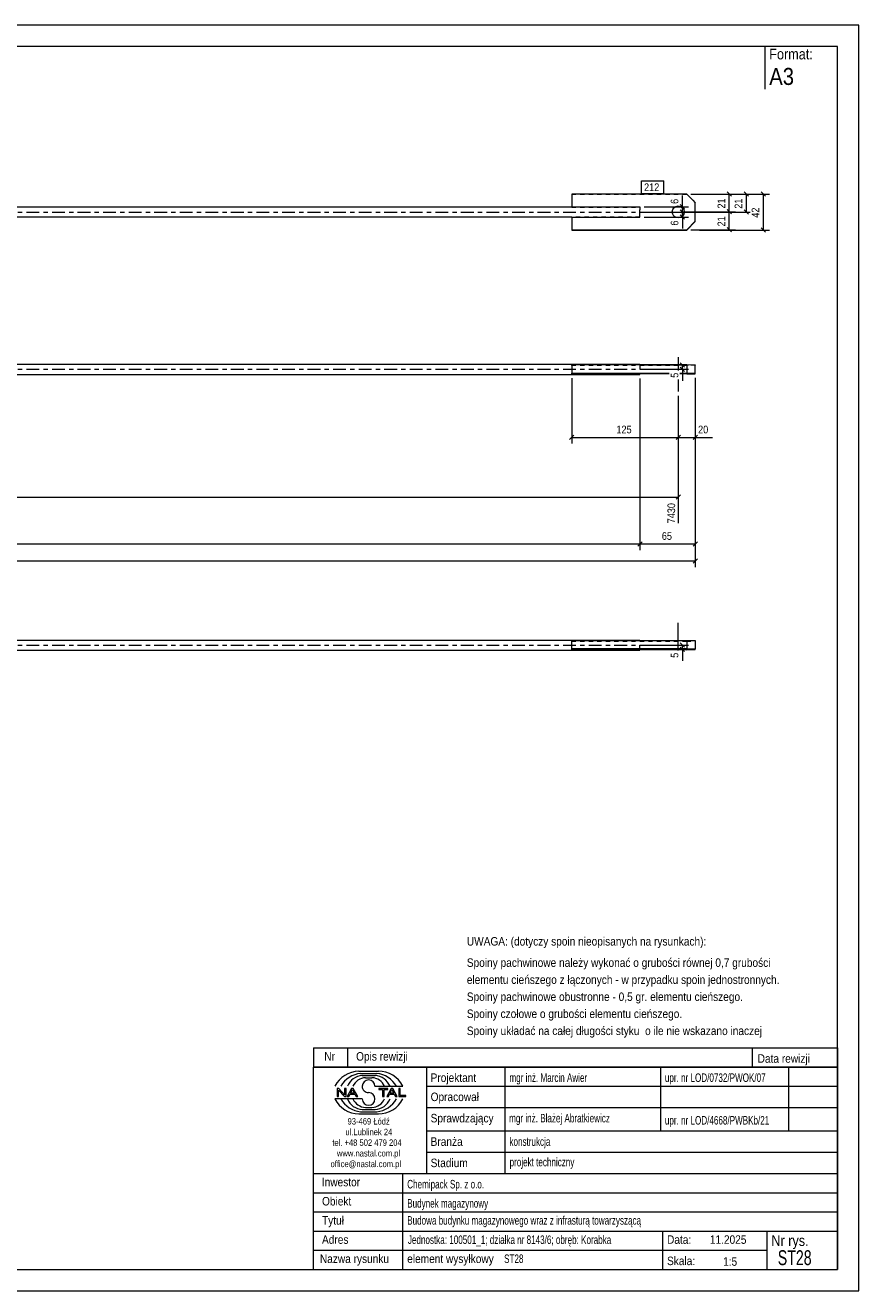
# Model space of a CAD drawing. Header units: millimetres. Extents: x 0 to 420, y 0 to 297.
# Tile 2 of 2: x 224 to 420, y 0 to 297. Entities that reach past the tile are written whole.
import ezdxf

# ---------------------------------------------------------------- set-up
doc = ezdxf.new("R2010")
doc.units = ezdxf.units.MM
for name, pattern in [('XKITLINE00', [0]), ('XKITLINE01', [4, 1, -1, 1, -1]), ('XKITLINE03', [6, 3, -1, 1, -1])]:
    doc.linetypes.add(name, pattern=pattern)
for name, color, linetype, lineweight in [('Arkusz rysunku', 3, 'Continuous', 0), ('Element', 2, 'Continuous', 0), ('Inny typ obiektu', 7, 'Continuous', 0), ('Wymiar', 4, 'Continuous', 0), ('Znak elementu', 2, 'Continuous', 0), ('Śruba', 3, 'Continuous', 0)]:
    doc.layers.add(name, color=color, linetype=linetype, lineweight=lineweight)
doc.styles.add('ARIAL', font='ARIAL.TTF')

msp = doc.modelspace()

# ---------------------------------------------------------------- linework, layer by layer
at = {"layer": 'Arkusz rysunku', "linetype": 'XKITLINE00', "lineweight": 0}
for p, q in [((420, 297), (0, 297)), ((420, 297), (415, 297)), ((420, 0), (420, 297)), ((415, 292), (5, 292)), ((415, 5), (415, 292)), ((5, 5), (415, 5)), ((0, 0), (420, 0))]:
    msp.add_line(p, q, dxfattribs=at)
at = {"layer": 'Element', "linetype": 'XKITLINE00', "lineweight": 0}
for p, q in [((379.62, 257.4), (352.62, 257.4)), ((352.62, 257.4), (352.62, 254.38)), ((381.62, 255.4), (379.62, 257.4)), ((200.62, 254.38), (368.62, 254.38)), ((352.62, 254.4), (368.62, 254.4)), ((368.62, 254.4), (368.62, 253.69)), ((368.62, 252.72), (368.62, 253.69)), ((368.62, 252), (368.62, 252.72)), ((381.62, 250.95), (381.62, 255.4)), ((352.62, 251.98), (200.62, 251.98)), ((352.62, 252), (368.62, 252)), ((352.62, 252), (352.62, 248.95)), ((379.62, 249), (381.62, 251)), ((379.62, 248.95), (381.62, 250.95)), ((352.62, 249), (379.62, 249)), ((352.62, 248.95), (379.62, 248.95)), ((379.62, 249), (379.62, 248.95)), ((200.62, 217.47), (368.62, 217.47)), ((352.62, 217.37), (379.62, 217.37)), ((352.62, 217.37), (352.62, 215.37)), ((368.62, 217.47), (368.62, 217.37)), ((379.62, 217.37), (381.62, 217.32)), ((379.62, 217.37), (379.62, 215.37)), ((381.62, 215.22), (381.62, 217.32)), ((200.62, 215.07), (368.62, 215.07)), ((352.62, 215.3), (352.62, 215.37)), ((352.62, 215.37), (375.5, 215.37)), ((368.62, 215.3), (352.62, 215.3)), ((368.62, 215.28), (368.62, 215.3)), ((368.62, 215.07), (368.62, 215.28)), ((375.5, 215.17), (368.62, 215.17)), ((378.02, 215.37), (379.62, 215.37)), ((379.62, 215.17), (378.02, 215.17)), ((379.62, 215.37), (381.62, 215.32)), ((379.62, 215.17), (381.62, 215.22)), ((200.62, 152.72), (368.62, 152.72)), ((352.62, 150.63), (352.62, 152.63)), ((352.62, 152.63), (379.62, 152.63)), ((368.62, 152.72), (368.62, 152.63)), ((379.62, 152.63), (379.62, 150.63)), ((379.62, 152.63), (381.62, 152.58)), ((381.62, 152.58), (381.62, 150.58)), ((200.62, 150.32), (368.62, 150.32)), ((379.62, 150.63), (352.62, 150.63)), ((352.62, 150.63), (352.62, 150.55)), ((352.62, 150.55), (368.62, 150.55)), ((368.62, 150.54), (368.62, 150.55)), ((368.62, 150.32), (368.62, 150.54)), ((379.62, 150.42), (368.62, 150.42)), ((381.62, 150.58), (379.62, 150.63)), ((379.62, 150.42), (381.62, 150.47)), ((381.62, 150.47), (381.62, 150.58))]:
    msp.add_line(p, q, dxfattribs=at)
at = {"layer": 'Element', "linetype": 'XKITLINE01', "lineweight": 0}
for p, q in [((352.62, 257.35), (379.62, 257.35)), ((379.62, 257.4), (379.62, 257.35)), ((379.62, 257.35), (381.62, 255.35)), ((352.62, 254.35), (352.62, 254.38)), ((352.62, 254.38), (352.62, 254.35)), ((352.62, 254.35), (368.62, 254.35)), ((368.62, 254.38), (368.62, 253.69)), ((368.62, 252.72), (368.62, 253.69)), ((368.62, 251.98), (368.62, 252.72)), ((368.62, 251.98), (352.62, 251.98)), ((352.62, 251.95), (368.62, 251.95)), ((368.62, 251.95), (368.62, 252)), ((368.62, 251.95), (368.62, 252)), ((352.62, 217.3), (352.62, 217.37)), ((368.62, 217.3), (352.62, 217.3)), ((352.62, 217.17), (352.62, 217.24)), ((352.62, 217.24), (368.62, 217.24)), ((379.62, 217.17), (352.62, 217.17)), ((368.62, 217.37), (368.62, 215.42)), ((368.62, 217.24), (368.62, 217.3)), ((368.62, 217.3), (368.62, 215.3)), ((381.62, 217.22), (379.62, 217.17)), ((381.62, 217.32), (381.62, 217.22)), ((352.62, 215.17), (352.62, 215.3)), ((352.62, 215.24), (368.62, 215.24)), ((368.62, 215.17), (352.62, 215.17)), ((368.62, 215.37), (368.62, 215.42)), ((368.62, 215.37), (368.62, 215.42)), ((368.62, 215.28), (368.62, 215.37)), ((368.62, 215.28), (368.62, 215.37)), ((368.62, 215.24), (368.62, 215.28)), ((379.62, 215.37), (379.62, 215.17)), ((352.62, 150.42), (352.62, 152.55)), ((368.62, 152.55), (352.62, 152.55)), ((352.62, 152.49), (368.62, 152.49)), ((352.62, 152.42), (379.62, 152.42)), ((368.62, 150.54), (368.62, 152.63)), ((368.62, 150.5), (368.62, 152.55)), ((379.62, 152.42), (381.62, 152.47)), ((352.62, 150.55), (352.62, 150.63)), ((368.62, 150.5), (352.62, 150.5)), ((352.62, 150.5), (352.62, 150.42)), ((368.62, 150.42), (352.62, 150.42)), ((368.62, 150.55), (368.62, 150.63)), ((368.62, 150.5), (368.62, 150.54)), ((379.62, 150.63), (379.62, 150.42)), ((381.62, 150.47), (381.62, 150.58))]:
    msp.add_line(p, q, dxfattribs=at)
at = {"layer": 'Element', "linetype": 'XKITLINE03', "lineweight": 0}
for p, q in [((200.62, 253.18), (378.62, 253.18)), ((200.62, 216.27), (378.62, 216.27)), ((200.62, 151.52), (378.62, 151.52))]:
    msp.add_line(p, q, dxfattribs=at)
at = {"layer": 'Inny typ obiektu', "linetype": 'XKITLINE00', "lineweight": 0}
for p, q in [((398, 292), (398, 282)), ((292, 57), (292, 52.5)), ((292, 57), (415, 57)), ((300, 57), (300, 52.5)), ((395, 57), (395, 52.5)), ((415, 57), (415, 52.5)), ((415, 52.5), (292, 52.5)), ((292, 5), (292, 52.5)), ((292, 52.5), (415, 52.5)), ((302.62, 51.49), (307.23, 51.5)), ((303.07, 50.99), (306.86, 51)), ((303.46, 50.49), (306.45, 50.49)), ((318.5, 52.5), (318.5, 27.5)), ((337, 27.5), (337, 52.5)), ((373.5, 52.5), (373.5, 37.5)), ((403.5, 52.5), (403.5, 37.5)), ((415, 52.5), (415, 5)), ((304.2, 49.98), (305.73, 49.99)), ((306.42, 47.99), (312.98, 47.99)), ((318.5, 48), (415, 48)), ((303.43, 45.01), (297, 45.01)), ((297.93, 47.44), (297.57, 47.44)), ((297.57, 47.44), (297.57, 45.56)), ((297.57, 45.56), (297.9, 45.56)), ((297.9, 47.04), (299.29, 45.56)), ((297.9, 45.56), (297.9, 47.04)), ((299.31, 45.96), (297.93, 47.44)), ((299.29, 45.56), (299.65, 45.56)), ((299.65, 47.44), (299.31, 47.44)), ((299.31, 47.44), (299.31, 45.96)), ((299.65, 45.56), (299.65, 47.44)), ((300.96, 47.44), (299.94, 45.56)), ((299.94, 45.56), (300.31, 45.56)), ((300.31, 45.56), (300.61, 46.13)), ((300.61, 46.13), (301.71, 46.13)), ((300.71, 46.33), (301.14, 47.24)), ((301.6, 46.33), (300.71, 46.33)), ((301.33, 47.44), (300.96, 47.44)), ((301.14, 47.24), (301.6, 46.33)), ((302.41, 45.56), (301.33, 47.44)), ((301.71, 46.13), (302.02, 45.56)), ((302.02, 45.56), (302.41, 45.56)), ((309.43, 47.44), (307.34, 47.44)), ((307.34, 47.44), (307.34, 47.22)), ((307.34, 47.22), (308.21, 47.22)), ((308.21, 47.22), (308.21, 45.56)), ((308.21, 45.56), (308.56, 45.56)), ((308.56, 45.56), (308.56, 47.22)), ((308.56, 47.22), (309.43, 47.22)), ((310.21, 47.44), (309.2, 45.56)), ((309.2, 45.56), (309.57, 45.56)), ((309.43, 47.22), (309.43, 47.44)), ((309.57, 45.56), (309.86, 46.13)), ((309.86, 46.13), (310.96, 46.13)), ((309.96, 46.33), (310.39, 47.24)), ((310.86, 46.33), (309.96, 46.33)), ((310.59, 47.44), (310.21, 47.44)), ((310.4, 47.24), (310.39, 47.24)), ((310.4, 47.24), (310.86, 46.33)), ((311.67, 45.56), (310.59, 47.44)), ((310.96, 46.13), (311.27, 45.56)), ((311.27, 45.56), (311.67, 45.56)), ((312.36, 47.44), (312.01, 47.44)), ((312.01, 47.44), (312.01, 45.56)), ((312.01, 45.56), (313.66, 45.56)), ((312.36, 45.78), (312.36, 47.44)), ((313.66, 45.78), (312.36, 45.78)), ((313.66, 45.56), (313.66, 45.78)), ((303.07, 42.01), (306.86, 42)), ((303.46, 42.51), (306.45, 42.51)), ((304.2, 43.02), (305.73, 43.01)), ((318.5, 43), (415, 43)), ((302.62, 41.51), (307.23, 41.5)), ((318.5, 37.5), (415, 37.5)), ((318.5, 32.5), (415, 32.5)), ((292, 27.5), (415, 27.5)), ((313, 5), (313, 27.5)), ((292, 23), (415, 23)), ((292, 18.5), (415, 18.5)), ((292, 14), (415, 14)), ((374, 5), (374, 14)), ((398.5, 5), (398.5, 14)), ((292, 9.5), (398.5, 9.5)), ((292, 5), (415, 5))]:
    msp.add_line(p, q, dxfattribs=at)
for centre, radius, start, end in [((302.72, 45.08), 6.42, 90.8317, 153.0136), ((303.67, 45), 6.02, 95.7347, 150.2266), ((306.22, 46.41), 4.08, 22.7023, 86.7527), ((306.24, 44.98), 6.04, 29.8256, 84.1252), ((307.25, 45.07), 6.43, 27.0191, 90.199), ((303.7, 46.42), 4.07, 93.3428, 157.3393), ((304.33, 46.6), 3.38, 92.229, 155.8008), ((304.92, 47.99), 1.49, 0.0741, 179.9259), ((304.92, 47.99), 1.49, 179.9259, 270), ((305.59, 46.6), 3.39, 24.2351, 87.5913), ((302.72, 47.92), 6.42, 206.9864, 269.1683), ((303.67, 48), 6.02, 209.7734, 264.2653), ((303.7, 46.58), 4.07, 202.6607, 266.6572), ((304.33, 46.4), 3.38, 204.1992, 267.771), ((304.92, 45.01), 1.49, 180.0741, 359.9259), ((304.92, 45), 1.49, 0.0741, 90), ((305.59, 46.4), 3.39, 272.4087, 335.7649), ((306.22, 46.59), 4.08, 273.2473, 337.2977), ((306.24, 48.02), 6.04, 275.8748, 330.1744), ((307.25, 47.93), 6.43, 269.801, 332.9809)]:
    msp.add_arc(centre, radius, start, end, dxfattribs=at)
at = {"layer": 'Wymiar', "linetype": 'XKITLINE00', "lineweight": 0}
for p, q in [((378.62, 254.4), (378.62, 257.09)), ((378.62, 254.4), (378.62, 257.09)), ((380.62, 257.4), (391.06, 257.4)), ((382.62, 257.4), (399.06, 257.4)), ((382.62, 257.4), (395.06, 257.4)), ((389.11, 257.91), (390.13, 256.89)), ((389.62, 253.25), (389.62, 257.4)), ((393.11, 257.91), (394.13, 256.89)), ((393.62, 253.18), (393.62, 257.4)), ((397.11, 257.91), (398.13, 256.89)), ((397.62, 248.95), (397.62, 257.4)), ((369.62, 254.4), (380.06, 254.4)), ((369.62, 253.18), (394.5, 253.18)), ((369.62, 253.18), (380.06, 253.18)), ((369.62, 253.18), (380.06, 253.18)), ((378.11, 254.91), (379.13, 253.89)), ((378.11, 253.69), (379.13, 252.67)), ((378.11, 253.69), (379.13, 252.67)), ((378.11, 252.51), (379.13, 251.49)), ((378.62, 253.18), (378.62, 254.4)), ((378.62, 253.25), (391.06, 253.25)), ((378.62, 253.25), (391.06, 253.25)), ((378.62, 252), (378.62, 253.18)), ((389.11, 253.75), (390.13, 252.74)), ((389.11, 253.75), (390.13, 252.74)), ((389.62, 249), (389.62, 253.25)), ((393.11, 253.69), (394.13, 252.67)), ((369.62, 252), (380.06, 252)), ((378.62, 252), (378.62, 249.32)), ((378.62, 252), (378.62, 249.32)), ((389.11, 249.51), (390.13, 248.49)), ((380.62, 249), (391.06, 249)), ((382.62, 248.95), (399.06, 248.95)), ((397.11, 249.46), (398.13, 248.45)), ((369.62, 217.3), (380.06, 217.3)), ((378.11, 217.81), (379.13, 216.79)), ((378.62, 216.27), (378.62, 217.3)), ((352.62, 214.17), (352.62, 198.83)), ((368.62, 214.07), (368.62, 173.83)), ((368.62, 214.07), (368.62, 173.83)), ((369.62, 216.27), (380.06, 216.27)), ((378.11, 216.78), (379.13, 215.76)), ((378.62, 216.27), (378.62, 213.59)), ((378.62, 216.27), (378.62, 213.59)), ((381.62, 214.22), (381.62, 169.83)), ((381.62, 214.22), (381.62, 173.83)), ((381.62, 214.22), (381.62, 198.83)), ((377.62, 210.07), (377.62, 180.11)), ((377.62, 210.07), (377.62, 198.83)), ((377.62, 210.07), (377.62, 198.83)), ((353.13, 200.78), (352.11, 199.76)), ((352.62, 200.27), (377.62, 200.27)), ((378.13, 200.78), (377.11, 199.76)), ((378.13, 200.78), (377.11, 199.76)), ((377.62, 200.27), (381.62, 200.27)), ((382.13, 200.78), (381.11, 199.76)), ((381.62, 200.27), (385.64, 200.27)), ((381.62, 200.27), (385.64, 200.27)), ((31.62, 186.27), (377.62, 186.27)), ((378.13, 186.78), (377.11, 185.76)), ((31.62, 175.27), (368.62, 175.27)), ((369.13, 175.78), (368.11, 174.76)), ((369.13, 175.78), (368.11, 174.76)), ((368.62, 175.27), (381.62, 175.27)), ((382.13, 175.78), (381.11, 174.76)), ((18.62, 171.27), (381.62, 171.27)), ((382.13, 171.78), (381.11, 170.76)), ((369.62, 151.52), (380.06, 151.52)), ((378.11, 152.03), (379.13, 151.01)), ((378.62, 150.55), (378.62, 151.52)), ((369.62, 150.55), (380.06, 150.55)), ((378.11, 151.06), (379.13, 150.04)), ((378.62, 150.55), (378.62, 147.87)), ((378.62, 150.55), (378.62, 147.87))]:
    msp.add_line(p, q, dxfattribs=at)
at = {"layer": 'Znak elementu', "linetype": 'XKITLINE00', "lineweight": 0}
for p, q in [((369.01, 260.5), (374.22, 260.5)), ((369.01, 257.5), (369.01, 260.5)), ((374.22, 257.5), (374.22, 260.5)), ((369.01, 257.5), (374.22, 257.5))]:
    msp.add_line(p, q, dxfattribs=at)
at = {"layer": 'Śruba', "linetype": 'XKITLINE00', "lineweight": 0}
for p, q in [((377.62, 253.25), (377.62, 253.05)), ((377.62, 219.07), (377.62, 215.96)), ((377.62, 213.9), (377.62, 211.07)), ((377.62, 150.24), (377.62, 156.72))]:
    msp.add_line(p, q, dxfattribs=at)
msp.add_circle((377.62, 253.2), 1.4, dxfattribs=at)

# ---------------------------------------------------------------- texts
at = {"layer": 'Inny typ obiektu', "style": 'ARIAL'}
for s, height, width, p in [('Format:', 2.5, 0.85, (399, 289)), ('A3', 4, 0.85, (399, 283)), ('UWAGA: (dotyczy spoin nieopisanych na rysunkach):', 2, 0.85, (328, 81)), ('Spoiny pachwinowe należy wykonać o grubości równej 0,7 grubości', 2, 0.85, (328, 76)), ('elementu cieńszego z łączonych - w przypadku spoin jednostronnych.', 2, 0.85, (328, 72)), ('Spoiny pachwinowe obustronne - 0,5 gr. elementu cieńszego.', 2, 0.85, (328, 68)), ('Spoiny czołowe o grubości elementu cieńszego.', 2, 0.85, (328, 64)), ('Spoiny układać na całej długości styku  o ile nie wskazano inaczej', 2, 0.85, (328, 60)), ('Nr', 2, 0.85, (294.54, 54)), ('Opis rewizji', 2, 0.85, (302, 54)), ('Data rewizji', 2, 0.85, (396.28, 53.5)), ('Projektant', 2, 0.85, (319.5, 49)), ('mgr inż. Marcin Awier', 2, 0.68, (338, 49)), ('upr. nr LOD/0732/PWOK/07', 2, 0.68, (374.5, 49)), ('Opracował', 2, 0.85, (319.5, 44.5)), ('Sprawdzający', 2, 0.85, (319.5, 39.5)), ('mgr inż. Błażej Abratkiewicz', 2, 0.68, (337.94, 39.5)), ('93-469 Łódź', 1.5, 0.85, (300, 39)), ('upr. nr LOD/4668/PWBKb/21', 2, 0.68, (374.5, 39)), ('ul.Lublinek 24', 1.5, 0.85, (299.5, 36.5)), ('Branża', 2, 0.85, (319.5, 34)), ('konstrukcja', 2, 0.68, (338, 34)), ('tel. +48 502 479 204', 1.5, 0.85, (296.41, 34)), ('www.nastal.com.pl', 1.5, 0.85, (297.5, 31.5)), ('office@nastal.com.pl', 1.5, 0.85, (296, 29)), ('Stadium', 2, 0.85, (319.5, 29)), ('projekt techniczny', 2, 0.68, (338.04, 29.19)), ('Inwestor', 2, 0.85, (293.96, 24.5)), ('Chemipack Sp. z o.o.', 2, 0.68, (314, 24)), ('Obiekt', 2, 0.85, (294, 20)), ('Budynek magazynowy', 2, 0.68, (314, 19.5)), ('Tytuł', 2, 0.85, (294, 15.5)), ('Budowa budynku magazynowego wraz z infrasturą towarzyszącą', 2, 0.68, (314, 15.5)), ('Adres', 2, 0.85, (294, 11)), ('Jednostka: 100501_1; działka nr 8143/6; obręb: Korabka', 2, 0.68, (314.16, 10.96)), ('Data:', 2, 0.85, (375, 11)), ('11.2025', 2, 0.85, (385.06, 11)), ('Nr rys.', 2.5, 0.85, (399.5, 10.5)), ('ST28', 3.5, 0.68, (401, 6)), ('Nazwa rysunku', 2, 0.85, (293.5, 6.5)), ('element wysyłkowy', 2, 0.85, (314, 6.5)), ('ST28', 2, 0.68, (336.75, 6.5)), ('Skala:', 2, 0.85, (375, 6)), ('1:5', 2, 0.85, (388.16, 5.85))]:
    msp.add_text(s, height=height, dxfattribs=dict(at, width=width)).set_placement(p)
at = {"layer": 'Wymiar', "style": 'ARIAL', "width": 0.85}
for s, p in [('6', (377.66, 255.08)), ('21', (388.66, 253.99)), ('21', (392.66, 253.95)), ('42', (396.66, 251.84)), ('6', (377.66, 249.99)), ('21', (388.66, 249.79)), ('5', (377.66, 214.26)), ('7430', (376.9, 180.11)), ('5', (377.66, 148.54))]:
    msp.add_text(s, height=1.8, rotation=90.0002, dxfattribs=at).set_placement(p)
for s, p in [('125', (363.12, 201.23)), ('20', (382.3, 201.23)), ('65', (373.78, 176.23))]:
    msp.add_text(s, height=1.8, dxfattribs=at).set_placement(p)
at = {"layer": 'Znak elementu', "style": 'ARIAL', "width": 0.85}
msp.add_text('212', height=1.8, dxfattribs=at).set_placement((369.61, 258.1))

doc.saveas('drawing.dxf')
